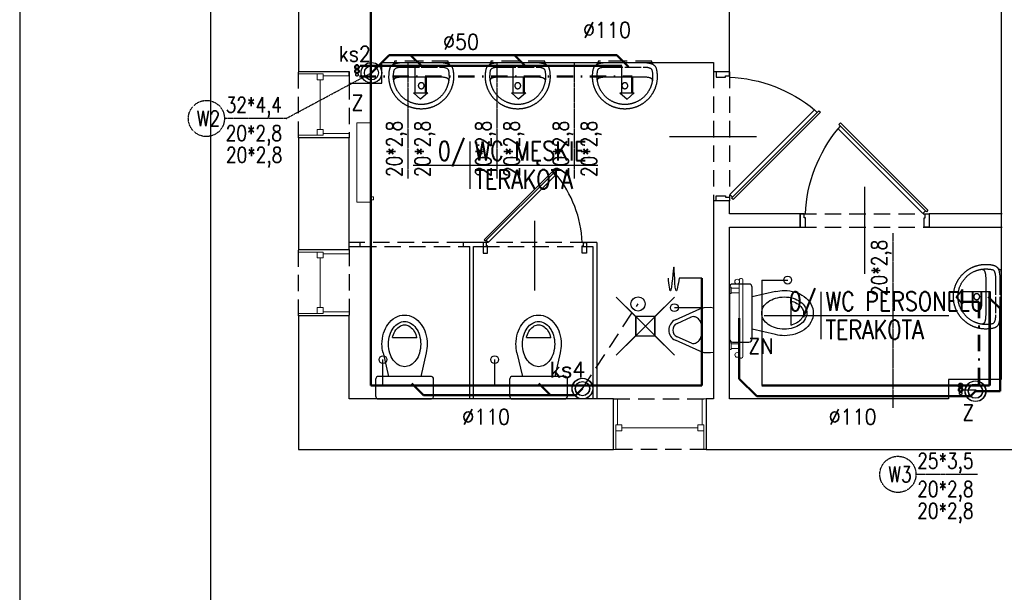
# Model space of a CAD drawing. Header units: millimetres. Extents: x 116 to 15750, y -6945 to 9999.
# Tile 121 of 150: x 116 to 879, y 4320 to 4764. Entities that reach past the tile are written whole.
import ezdxf
from ezdxf.enums import TextEntityAlignment as Align

# ---------------------------------------------------------------- set-up
doc = ezdxf.new("R2010")
doc.units = ezdxf.units.MM
for name, pattern in [('ACAD_ISO12W100', [21, 12, -3, 0, -3, 0, -3]), ('DASHDOT', [25.4, 12.7, -6.35, 0, -6.35]), ('DASHED', [19.05, 12.7, -6.35]), ('DASHED2', [0.375, 0.25, -0.125])]:
    doc.linetypes.add(name, pattern=pattern)
doc.layers.get('0').update_dxf_attribs({"color": 252})
for name, color, linetype in [('1-OPIS-POM', 252, 'Continuous'), ('1-SCIANA', 252, 'Continuous'), ('I-DRZWI', 252, 'Continuous'), ('I-MEBLE', 252, 'Continuous'), ('I-NAD', 252, 'DASHED'), ('I-OKNA', 252, 'Continuous'), ('I-SCIANA', 252, 'Continuous'), ('IS cwu', 3, 'DASHDOT'), ('IS cwu cyrkulacja', 3, 'ACAD_ISO12W100'), ('IS KAN PODŁCZENIA', 33, 'Continuous'), ('IS KAN_S_OPIS', 2, 'Continuous'), ('IS KAN_SAN_RURY', 1, 'Continuous'), ('IS opis woda', 7, 'DASHED2'), ('MK_IS W_CWU', 5, 'DASHED'), ('MK_IS W_Z', 5, 'Continuous'), ('TABELKA', 252, 'Continuous')]:
    doc.layers.add(name, color=color, linetype=linetype)
doc.layers.add('I-C.O', color=252, linetype='Continuous', lineweight=15)
doc.layers.add('IS woda w', color=5, linetype='Continuous', lineweight=40)
doc.styles.add('ROMANS', font='romans.shx', dxfattribs={"width": 0.75})
doc.styles.add('TECH', font='simplex.shx')

# ---------------------------------------------------------------- blocks, each defined once
blk = doc.blocks.new('umywalk50')
for points in [[(11.44, -2.51), (11.12, -2.1), (10.86, -1.74), (10.66, -1.37), (10.52, -0.99), (10.44, -0.54), (10.42, 0), (-10.42, 0), (-31.25, 0), (-31.28, -0.53), (-31.36, -0.98), (-31.5, -1.37), (-31.69, -1.73), (-31.95, -2.1), (-32.28, -2.5)], [(-31.77, -15.02), (-31.73, -14.8), (-31.68, -14.6), (-31.63, -14.4), (-31.56, -14.21), (-31.49, -14.03), (-31.4, -13.86), (-31.29, -13.7), (-31.17, -13.54), (-31.04, -13.4), (-30.89, -13.26), (-30.71, -13.13), (-30.52, -13.01), (-30.31, -12.9), (-30.07, -12.79), (-29.81, -12.69), (-29.52, -12.6), (-29.2, -12.52), (-28.86, -12.44), (-28.48, -12.37), (-28.08, -12.3), (-27.64, -12.25), (-27.16, -12.2), (-26.66, -12.15), (-26.11, -12.11), (-25.53, -12.08), (-24.9, -12.06), (-24.24, -12.04), (-23.54, -12.02), (-22.79, -12.02), (-21.99, -12.01), (-10.47, -12.01), (1.04, -12.02), (1.84, -12.02), (2.59, -12.03), (3.29, -12.04), (3.96, -12.06), (4.58, -12.09), (5.16, -12.12), (5.71, -12.16), (6.22, -12.2), (6.69, -12.25), (7.13, -12.31), (7.53, -12.37), (7.91, -12.44), (8.25, -12.52), (8.57, -12.6), (8.86, -12.7), (9.12, -12.79), (9.36, -12.9), (9.57, -13.02), (9.77, -13.14), (9.94, -13.27), (10.09, -13.4), (10.23, -13.55), (10.34, -13.7), (10.45, -13.87), (10.54, -14.04), (10.61, -14.22), (10.68, -14.4), (10.74, -14.6), (10.78, -14.81), (10.82, -15.02)]]:
    blk.add_lwpolyline(points)
for points in [[(14.56, -12.02), (14.56, -12.38), (14.55, -12.75), (14.54, -13.11), (14.52, -13.47), (14.49, -13.83), (14.46, -14.19), (14.43, -14.55), (14.39, -14.9), (14.35, -15.26), (14.3, -15.61), (14.25, -15.96), (14.19, -16.31), (14.13, -16.66), (14.06, -17.01), (13.98, -17.35), (13.91, -17.7), (13.82, -18.04), (13.74, -18.38), (13.65, -18.72), (13.55, -19.05), (13.45, -19.39), (13.34, -19.72), (13.23, -20.05), (13.12, -20.38), (13, -20.7), (12.88, -21.02), (12.75, -21.35), (12.62, -21.67), (12.48, -21.98), (12.34, -22.3), (12.2, -22.61), (12.05, -22.92), (11.9, -23.23), (11.74, -23.54), (11.58, -23.84), (11.41, -24.14), (11.25, -24.44), (11.07, -24.73), (10.9, -25.03), (10.72, -25.32), (10.53, -25.61), (10.34, -25.89), (10.15, -26.17), (9.96, -26.45), (9.76, -26.73), (9.55, -27), (9.35, -27.28), (9.14, -27.54), (8.92, -27.81), (8.71, -28.07), (8.49, -28.33), (8.26, -28.59), (8.03, -28.84), (7.8, -29.09), (7.57, -29.34), (7.33, -29.58), (7.09, -29.82), (6.85, -30.06), (6.6, -30.3), (6.35, -30.53), (6.09, -30.75), (5.84, -30.98), (5.58, -31.2), (5.32, -31.42), (5.05, -31.63), (4.78, -31.84), (4.51, -32.05), (4.24, -32.25), (3.96, -32.45), (3.68, -32.64), (3.4, -32.84), (3.11, -33.02), (2.82, -33.21), (2.53, -33.39), (2.24, -33.57), (1.94, -33.74), (1.65, -33.91), (1.34, -34.07), (1.04, -34.23), (0.74, -34.39), (0.43, -34.54), (0.12, -34.69), (-0.2, -34.83), (-0.51, -34.97), (-0.83, -35.11), (-1.15, -35.24), (-1.47, -35.37), (-1.79, -35.49), (-2.12, -35.61), (-2.45, -35.72), (-2.78, -35.83), (-3.11, -35.94), (-3.44, -36.04), (-3.78, -36.14), (-4.12, -36.23), (-4.46, -36.31), (-4.8, -36.4), (-5.14, -36.47), (-5.49, -36.55), (-5.83, -36.62), (-6.18, -36.68), (-6.53, -36.74), (-6.88, -36.79), (-7.24, -36.84), (-7.59, -36.88), (-7.95, -36.92), (-8.3, -36.95), (-8.66, -36.98), (-9.02, -37.01), (-9.38, -37.02), (-9.75, -37.04), (-10.11, -37.05), (-10.48, -37.05), (-10.48, -37.05), (-10.84, -37.05), (-11.21, -37.04), (-11.57, -37.02), (-11.93, -37.01), (-12.29, -36.98), (-12.65, -36.95), (-13.01, -36.92), (-13.36, -36.88), (-13.72, -36.84), (-14.07, -36.79), (-14.42, -36.74), (-14.77, -36.68), (-15.12, -36.61), (-15.47, -36.55), (-15.81, -36.47), (-16.16, -36.4), (-16.5, -36.31), (-16.84, -36.23), (-17.17, -36.13), (-17.51, -36.04), (-17.84, -35.94), (-18.18, -35.83), (-18.51, -35.72), (-18.83, -35.61), (-19.16, -35.49), (-19.48, -35.37), (-19.81, -35.24), (-20.13, -35.11), (-20.44, -34.97), (-20.76, -34.83), (-21.07, -34.69), (-21.38, -34.54), (-21.69, -34.39), (-21.99, -34.23), (-22.3, -34.07), (-22.6, -33.9), (-22.9, -33.74), (-23.19, -33.56), (-23.49, -33.39), (-23.78, -33.21), (-24.06, -33.02), (-24.35, -32.83), (-24.63, -32.64), (-24.91, -32.45), (-25.19, -32.25), (-25.46, -32.04), (-25.73, -31.84), (-26, -31.63), (-26.27, -31.41), (-26.53, -31.19), (-26.79, -30.97), (-27.05, -30.75), (-27.3, -30.52), (-27.55, -30.29), (-27.8, -30.06), (-28.04, -29.82), (-28.28, -29.58), (-28.52, -29.33), (-28.75, -29.09), (-28.99, -28.84), (-29.21, -28.58), (-29.44, -28.33), (-29.66, -28.07), (-29.88, -27.81), (-30.09, -27.54), (-30.3, -27.27), (-30.51, -27), (-30.71, -26.73), (-30.91, -26.45), (-31.1, -26.17), (-31.3, -25.89), (-31.48, -25.6), (-31.67, -25.31), (-31.85, -25.02), (-32.02, -24.73), (-32.2, -24.43), (-32.37, -24.13), (-32.53, -23.83), (-32.69, -23.53), (-32.85, -23.22), (-33, -22.92), (-33.15, -22.61), (-33.29, -22.29), (-33.43, -21.98), (-33.57, -21.66), (-33.7, -21.34), (-33.83, -21.02), (-33.95, -20.7), (-34.07, -20.37), (-34.18, -20.04), (-34.29, -19.71), (-34.4, -19.38), (-34.5, -19.05), (-34.6, -18.71), (-34.69, -18.37), (-34.77, -18.03), (-34.86, -17.69), (-34.93, -17.35), (-35.01, -17), (-35.07, -16.66), (-35.14, -16.31), (-35.2, -15.96), (-35.25, -15.61), (-35.3, -15.25), (-35.34, -14.9), (-35.38, -14.54), (-35.41, -14.19), (-35.44, -13.83), (-35.47, -13.47), (-35.48, -13.1), (-35.5, -12.74), (-35.5, -12.38), (-35.51, -12.01), (-35.51, -12.01), (-35.5, -11.66), (-35.48, -11.21), (-35.46, -10.71), (-35.44, -10.17), (-35.41, -9.65), (-35.37, -9.16), (-35.34, -8.74), (-35.3, -8.41), (-35.24, -7.97), (-35.17, -7.54), (-35.1, -7.13), (-35.02, -6.73), (-34.93, -6.35), (-34.84, -5.99), (-34.73, -5.64), (-34.62, -5.31), (-34.5, -5), (-34.36, -4.7), (-34.21, -4.41), (-34.05, -4.14), (-33.87, -3.88), (-33.68, -3.63), (-33.47, -3.4), (-33.24, -3.18), (-33, -2.97), (-32.74, -2.77), (-32.45, -2.59), (-32.15, -2.42), (-31.82, -2.26), (-31.47, -2.11), (-31.1, -1.97), (-30.7, -1.84), (-30.28, -1.72), (-29.83, -1.61), (-29.35, -1.5), (-29.35, -1.5), (-28.98, -1.43), (-28.6, -1.36), (-28.2, -1.3), (-27.79, -1.24), (-27.37, -1.18), (-26.94, -1.13), (-26.49, -1.08), (-26.04, -1.05), (-25.57, -1.02), (-25.1, -1), (-24.62, -1), (-10.47, -1), (3.68, -1), (4.16, -1.01), (4.63, -1.02), (5.09, -1.05), (5.55, -1.09), (5.99, -1.13), (6.42, -1.18), (6.85, -1.24), (7.26, -1.3), (7.65, -1.37), (8.04, -1.44), (8.41, -1.51), (8.88, -1.61), (9.33, -1.72), (9.76, -1.84), (10.15, -1.97), (10.53, -2.11), (10.88, -2.26), (11.2, -2.42), (11.51, -2.6), (11.79, -2.78), (12.05, -2.97), (12.3, -3.18), (12.52, -3.4), (12.73, -3.64), (12.93, -3.88), (13.1, -4.14), (13.26, -4.41), (13.41, -4.7), (13.55, -5), (13.67, -5.32), (13.79, -5.65), (13.89, -6), (13.99, -6.36), (14.07, -6.74), (14.15, -7.13), (14.22, -7.54), (14.29, -7.97), (14.35, -8.42), (14.39, -8.74), (14.42, -9.17), (14.46, -9.65), (14.49, -10.18), (14.52, -10.71), (14.54, -11.21), (14.55, -11.66)], [(-10.47, -33.52), (-11.02, -33.51), (-11.57, -33.5), (-12.12, -33.47), (-12.67, -33.43), (-13.09, -33.37), (-13.5, -33.31), (-13.91, -33.25), (-14.31, -33.17), (-14.71, -33.09), (-15.1, -33.01), (-15.49, -32.92), (-15.89, -32.82), (-16.28, -32.72), (-16.67, -32.61), (-17.06, -32.49), (-17.46, -32.37), (-17.86, -32.23), (-18.28, -32.06), (-18.69, -31.89), (-19.1, -31.71), (-19.51, -31.53), (-19.91, -31.34), (-20.31, -31.14), (-20.72, -30.94), (-21.08, -30.72), (-21.45, -30.5), (-21.8, -30.28), (-22.15, -30.06), (-22.49, -29.83), (-22.82, -29.59), (-23.15, -29.36), (-23.48, -29.11), (-23.8, -28.86), (-24.12, -28.61), (-24.43, -28.34), (-24.75, -28.07), (-25.06, -27.8), (-25.37, -27.51), (-25.68, -27.22), (-25.99, -26.9), (-26.28, -26.58), (-26.57, -26.25), (-26.85, -25.93), (-27.12, -25.6), (-27.38, -25.27), (-27.64, -24.93), (-27.9, -24.59), (-28.15, -24.24), (-28.4, -23.89), (-28.64, -23.52), (-28.88, -23.15), (-29.88, -21.32), (-30.04, -20.95), (-30.21, -20.57), (-30.36, -20.19), (-30.51, -19.81), (-30.65, -19.42), (-30.79, -19.04), (-30.92, -18.66), (-31.04, -18.28), (-31.15, -17.89), (-31.26, -17.51), (-31.36, -17.12), (-31.45, -16.73), (-31.54, -16.34), (-31.62, -15.95), (-31.69, -15.56), (-31.75, -15.16), (-31.81, -14.77), (-31.86, -14.37), (-31.9, -13.97), (-31.93, -13.57), (-31.96, -13.16), (-31.98, -12.76), (-31.99, -12.35), (-31.99, -11.94), (-31.99, -11.53), (-31.97, -11.11), (-31.95, -10.7), (-31.93, -10.28), (-31.91, -9.87), (-31.88, -9.45), (-31.84, -9.04), (-31.79, -8.63), (-31.74, -8.21), (-31.66, -7.8), (-31.58, -7.4), (-31.48, -7), (-31.36, -6.6), (-31.22, -6.31), (-31.04, -6.06), (-30.81, -5.82), (-30.54, -5.62), (-30.24, -5.43), (-29.91, -5.27), (-29.55, -5.13), (-29.17, -5), (-28.77, -4.9), (-28.37, -4.81), (-27.95, -4.73), (-27.53, -4.67), (-27.11, -4.62), (-26.7, -4.58), (-26.3, -4.55), (-25.91, -4.53), (-25.55, -4.52), (-25.21, -4.51), (-24.89, -4.51), (-24.62, -4.5), (-10.47, -4.51), (3.68, -4.51), (3.95, -4.51), (4.27, -4.51), (4.61, -4.52), (4.97, -4.54), (5.36, -4.56), (5.76, -4.59), (6.17, -4.63), (6.59, -4.68), (7.01, -4.74), (7.43, -4.81), (7.83, -4.9), (8.23, -5.01), (8.61, -5.13), (8.97, -5.28), (9.3, -5.44), (9.6, -5.62), (9.87, -5.83), (10.1, -6.06), (10.28, -6.32), (10.42, -6.6), (10.54, -7), (10.64, -7.4), (10.72, -7.81), (10.79, -8.22), (10.85, -8.63), (10.9, -9.04), (10.94, -9.46), (10.97, -9.87), (10.99, -10.29), (11.01, -10.7), (11.03, -11.12), (11.04, -11.53), (11.05, -11.95), (11.05, -12.36), (11.04, -12.76), (11.02, -13.17), (10.99, -13.57), (10.96, -13.97), (10.92, -14.37), (10.87, -14.77), (10.81, -15.17), (10.75, -15.56), (10.67, -15.95), (10.6, -16.34), (10.51, -16.73), (10.42, -17.12), (10.32, -17.51), (10.21, -17.9), (10.09, -18.28), (9.97, -18.66), (9.84, -19.05), (9.71, -19.43), (9.57, -19.81), (9.42, -20.19), (9.26, -20.57), (9.1, -20.95), (8.93, -21.33), (8.93, -21.33), (7.94, -23.16), (7.69, -23.53), (7.45, -23.89), (7.2, -24.24), (6.95, -24.59), (6.7, -24.93), (6.44, -25.27), (6.17, -25.6), (5.9, -25.93), (5.62, -26.26), (5.34, -26.58), (5.04, -26.9), (4.74, -27.22), (4.43, -27.52), (4.12, -27.8), (3.8, -28.08), (3.49, -28.35), (3.17, -28.61), (2.85, -28.86), (2.53, -29.11), (2.21, -29.36), (1.88, -29.6), (1.54, -29.83), (1.2, -30.06), (0.85, -30.28), (0.5, -30.51), (0.14, -30.73), (-0.23, -30.94), (-0.63, -31.14), (-1.04, -31.34), (-1.44, -31.53), (-1.85, -31.71), (-2.25, -31.89), (-2.67, -32.07), (-3.09, -32.23), (-3.09, -32.23), (-3.49, -32.37), (-3.88, -32.49), (-4.28, -32.61), (-4.67, -32.72), (-5.06, -32.82), (-5.45, -32.92), (-5.85, -33.01), (-6.24, -33.1), (-6.64, -33.17), (-7.04, -33.25), (-7.45, -33.31), (-7.86, -33.37), (-8.27, -33.43), (-8.83, -33.47), (-9.38, -33.5), (-9.92, -33.51)], [(-8.17, -19), (-8.17, -18.97), (-8.18, -18.95), (-8.18, -18.92), (-8.18, -18.89), (-8.18, -18.87), (-8.18, -18.84), (-8.18, -18.82), (-8.18, -18.79), (-8.19, -18.76), (-8.19, -18.74), (-8.19, -18.71), (-8.2, -18.69), (-8.2, -18.66), (-8.2, -18.63), (-8.21, -18.61), (-8.21, -18.58), (-8.22, -18.56), (-8.22, -18.53), (-8.23, -18.5), (-8.23, -18.48), (-8.24, -18.45), (-8.25, -18.43), (-8.25, -18.4), (-8.26, -18.38), (-8.27, -18.35), (-8.27, -18.33), (-8.28, -18.3), (-8.29, -18.28), (-8.3, -18.25), (-8.31, -18.23), (-8.32, -18.2), (-8.33, -18.18), (-8.34, -18.15), (-8.35, -18.13), (-8.36, -18.1), (-8.37, -18.08), (-8.38, -18.05), (-8.39, -18.03), (-8.4, -18.01), (-8.41, -17.98), (-8.42, -17.96), (-8.43, -17.94), (-8.45, -17.91), (-8.46, -17.89), (-8.47, -17.87), (-8.48, -17.84), (-8.5, -17.82), (-8.51, -17.8), (-8.52, -17.78), (-8.54, -17.75), (-8.55, -17.73), (-8.57, -17.71), (-8.58, -17.69), (-8.6, -17.67), (-8.61, -17.65), (-8.63, -17.62), (-8.64, -17.6), (-8.66, -17.58), (-8.68, -17.56), (-8.69, -17.54), (-8.71, -17.52), (-8.73, -17.5), (-8.74, -17.48), (-8.76, -17.46), (-8.78, -17.44), (-8.8, -17.42), (-8.81, -17.4), (-8.83, -17.38), (-8.85, -17.37), (-8.87, -17.35), (-8.89, -17.33), (-8.91, -17.31), (-8.93, -17.29), (-8.95, -17.28), (-8.97, -17.26), (-8.99, -17.24), (-9.01, -17.22), (-9.03, -17.21), (-9.05, -17.19), (-9.07, -17.17), (-9.09, -17.16), (-9.11, -17.14), (-9.13, -17.13), (-9.15, -17.11), (-9.18, -17.1), (-9.2, -17.08), (-9.22, -17.07), (-9.24, -17.05), (-9.26, -17.04), (-9.29, -17.03), (-9.31, -17.01), (-9.33, -17), (-9.35, -16.99), (-9.38, -16.97), (-9.4, -16.96), (-9.42, -16.95), (-9.45, -16.94), (-9.47, -16.93), (-9.49, -16.91), (-9.52, -16.9), (-9.54, -16.89), (-9.57, -16.88), (-9.59, -16.87), (-9.61, -16.86), (-9.64, -16.85), (-9.66, -16.84), (-9.69, -16.83), (-9.71, -16.82), (-9.74, -16.82), (-9.76, -16.81), (-9.79, -16.8), (-9.81, -16.79), (-9.84, -16.78), (-9.86, -16.78), (-9.89, -16.77), (-9.91, -16.76), (-9.94, -16.76), (-9.97, -16.75), (-9.99, -16.75), (-10.02, -16.74), (-10.04, -16.74), (-10.07, -16.73), (-10.09, -16.73), (-10.12, -16.72), (-10.15, -16.72), (-10.17, -16.71), (-10.2, -16.71), (-10.23, -16.71), (-10.25, -16.71), (-10.28, -16.7), (-10.3, -16.7), (-10.33, -16.7), (-10.36, -16.7), (-10.38, -16.7), (-10.41, -16.69), (-10.44, -16.69), (-10.46, -16.69), (-10.49, -16.69), (-10.51, -16.69), (-10.54, -16.69), (-10.57, -16.7), (-10.59, -16.7), (-10.62, -16.7), (-10.65, -16.7), (-10.67, -16.7), (-10.7, -16.7), (-10.72, -16.71), (-10.75, -16.71), (-10.78, -16.71), (-10.8, -16.72), (-10.83, -16.72), (-10.85, -16.72), (-10.88, -16.73), (-10.91, -16.73), (-10.93, -16.74), (-10.96, -16.74), (-10.98, -16.75), (-11.01, -16.76), (-11.03, -16.76), (-11.06, -16.77), (-11.09, -16.78), (-11.11, -16.78), (-11.14, -16.79), (-11.16, -16.8), (-11.19, -16.81), (-11.21, -16.81), (-11.24, -16.82), (-11.26, -16.83), (-11.29, -16.84), (-11.31, -16.85), (-11.33, -16.86), (-11.36, -16.87), (-11.38, -16.88), (-11.41, -16.89), (-11.43, -16.9), (-11.46, -16.91), (-11.48, -16.92), (-11.5, -16.93), (-11.53, -16.95), (-11.55, -16.96), (-11.57, -16.97), (-11.6, -16.98), (-11.62, -17), (-11.64, -17.01), (-11.66, -17.02), (-11.69, -17.04), (-11.71, -17.05), (-11.73, -17.06), (-11.75, -17.08), (-11.77, -17.09), (-11.8, -17.11), (-11.82, -17.12), (-11.84, -17.14), (-11.86, -17.16), (-11.88, -17.17), (-11.9, -17.19), (-11.92, -17.2), (-11.94, -17.22), (-11.96, -17.24), (-11.98, -17.25), (-12, -17.27), (-12.02, -17.29), (-12.04, -17.31), (-12.06, -17.32), (-12.08, -17.34), (-12.1, -17.36), (-12.12, -17.38), (-12.14, -17.4), (-12.15, -17.42), (-12.17, -17.44), (-12.19, -17.46), (-12.21, -17.48), (-12.22, -17.5), (-12.24, -17.52), (-12.26, -17.54), (-12.28, -17.56), (-12.29, -17.58), (-12.31, -17.6), (-12.32, -17.62), (-12.34, -17.64), (-12.35, -17.66), (-12.37, -17.68), (-12.38, -17.71), (-12.4, -17.73), (-12.41, -17.75), (-12.43, -17.77), (-12.44, -17.79), (-12.45, -17.82), (-12.47, -17.84), (-12.48, -17.86), (-12.49, -17.88), (-12.51, -17.91), (-12.52, -17.93), (-12.53, -17.95), (-12.54, -17.98), (-12.55, -18), (-12.57, -18.03), (-12.58, -18.05), (-12.59, -18.07), (-12.6, -18.1), (-12.61, -18.12), (-12.62, -18.15), (-12.63, -18.17), (-12.64, -18.2), (-12.65, -18.22), (-12.65, -18.24), (-12.66, -18.27), (-12.67, -18.29), (-12.68, -18.32), (-12.69, -18.34), (-12.69, -18.37), (-12.7, -18.4), (-12.71, -18.42), (-12.71, -18.45), (-12.72, -18.47), (-12.73, -18.5), (-12.73, -18.52), (-12.74, -18.55), (-12.74, -18.58), (-12.75, -18.6), (-12.75, -18.63), (-12.75, -18.65), (-12.76, -18.68), (-12.76, -18.71), (-12.77, -18.73), (-12.77, -18.76), (-12.77, -18.78), (-12.77, -18.81), (-12.78, -18.84), (-12.78, -18.86), (-12.78, -18.89), (-12.78, -18.91), (-12.78, -18.94), (-12.78, -18.97), (-12.78, -18.99), (-12.78, -19.02), (-12.78, -19.05), (-12.78, -19.07), (-12.78, -19.1), (-12.78, -19.13), (-12.78, -19.15), (-12.77, -19.18), (-12.77, -19.2), (-12.77, -19.23), (-12.77, -19.26), (-12.76, -19.28), (-12.76, -19.31), (-12.76, -19.33), (-12.75, -19.36), (-12.75, -19.39), (-12.74, -19.41), (-12.74, -19.44), (-12.73, -19.46), (-12.73, -19.49), (-12.72, -19.52), (-12.72, -19.54), (-12.71, -19.57), (-12.7, -19.59), (-12.7, -19.62), (-12.69, -19.64), (-12.68, -19.67), (-12.67, -19.69), (-12.66, -19.72), (-12.66, -19.74), (-12.65, -19.77), (-12.64, -19.79), (-12.63, -19.82), (-12.62, -19.84), (-12.61, -19.87), (-12.6, -19.89), (-12.59, -19.91), (-12.58, -19.94), (-12.57, -19.96), (-12.56, -19.99), (-12.55, -20.01), (-12.53, -20.03), (-12.52, -20.06), (-12.51, -20.08), (-12.5, -20.1), (-12.48, -20.13), (-12.47, -20.15), (-12.46, -20.17), (-12.44, -20.19), (-12.43, -20.22), (-12.42, -20.24), (-12.4, -20.26), (-12.39, -20.28), (-12.37, -20.3), (-12.36, -20.33), (-12.34, -20.35), (-12.33, -20.37), (-12.31, -20.39), (-12.3, -20.41), (-12.28, -20.43), (-12.26, -20.45), (-12.25, -20.47), (-12.23, -20.49), (-12.21, -20.51), (-12.19, -20.53), (-12.18, -20.55), (-12.16, -20.57), (-12.14, -20.59), (-12.12, -20.61), (-12.1, -20.63), (-12.09, -20.65), (-12.07, -20.66), (-12.05, -20.68), (-12.03, -20.7), (-12.01, -20.72), (-11.99, -20.74), (-11.97, -20.75), (-11.95, -20.77), (-11.93, -20.79), (-11.91, -20.8), (-11.89, -20.82), (-11.87, -20.83), (-11.84, -20.85), (-11.82, -20.87), (-11.8, -20.88), (-11.78, -20.9), (-11.76, -20.91), (-11.74, -20.93), (-11.71, -20.94), (-11.69, -20.95), (-11.67, -20.97), (-11.65, -20.98), (-11.62, -20.99), (-11.6, -21.01), (-11.58, -21.02), (-11.56, -21.03), (-11.53, -21.04), (-11.51, -21.06), (-11.48, -21.07), (-11.46, -21.08), (-11.44, -21.09), (-11.41, -21.1), (-11.39, -21.11), (-11.37, -21.12), (-11.34, -21.13), (-11.32, -21.14), (-11.29, -21.15), (-11.27, -21.16), (-11.24, -21.17), (-11.22, -21.18), (-11.19, -21.19), (-11.17, -21.19), (-11.14, -21.2), (-11.12, -21.21), (-11.09, -21.22), (-11.07, -21.22), (-11.04, -21.23), (-11.02, -21.24), (-10.99, -21.24), (-10.96, -21.25), (-10.94, -21.25), (-10.91, -21.26), (-10.89, -21.26), (-10.86, -21.27), (-10.83, -21.27), (-10.81, -21.28), (-10.78, -21.28), (-10.76, -21.28), (-10.73, -21.29), (-10.7, -21.29), (-10.68, -21.29), (-10.65, -21.29), (-10.63, -21.3), (-10.6, -21.3), (-10.57, -21.3), (-10.55, -21.3), (-10.52, -21.3), (-10.49, -21.3), (-10.47, -21.3), (-10.44, -21.3), (-10.42, -21.3), (-10.39, -21.3), (-10.36, -21.3), (-10.34, -21.3), (-10.31, -21.29), (-10.28, -21.29), (-10.26, -21.29), (-10.23, -21.29), (-10.21, -21.28), (-10.18, -21.28), (-10.15, -21.28), (-10.13, -21.27), (-10.1, -21.27), (-10.08, -21.26), (-10.05, -21.26), (-10.02, -21.25), (-10, -21.25), (-9.97, -21.24), (-9.95, -21.24), (-9.92, -21.23), (-9.9, -21.23), (-9.87, -21.22), (-9.84, -21.21), (-9.82, -21.2), (-9.79, -21.2), (-9.77, -21.19), (-9.74, -21.18), (-9.72, -21.17), (-9.69, -21.16), (-9.67, -21.15), (-9.65, -21.14), (-9.62, -21.13), (-9.6, -21.12), (-9.57, -21.11), (-9.55, -21.1), (-9.52, -21.09), (-9.5, -21.08), (-9.48, -21.07), (-9.45, -21.06), (-9.43, -21.05), (-9.41, -21.04), (-9.38, -21.02), (-9.36, -21.01), (-9.34, -21), (-9.31, -20.98), (-9.29, -20.97), (-9.27, -20.96), (-9.25, -20.94), (-9.22, -20.93), (-9.2, -20.91), (-9.18, -20.9), (-9.16, -20.88), (-9.14, -20.87), (-9.12, -20.85), (-9.09, -20.84), (-9.07, -20.82), (-9.05, -20.81), (-9.03, -20.79), (-9.01, -20.77), (-8.99, -20.76), (-8.97, -20.74), (-8.95, -20.72), (-8.93, -20.7), (-8.91, -20.69), (-8.89, -20.67), (-8.88, -20.65), (-8.86, -20.63), (-8.84, -20.61), (-8.82, -20.59), (-8.8, -20.58), (-8.78, -20.56), (-8.77, -20.54), (-8.75, -20.52), (-8.73, -20.5), (-8.71, -20.48), (-8.7, -20.46), (-8.68, -20.44), (-8.66, -20.42), (-8.65, -20.4), (-8.63, -20.37), (-8.62, -20.35), (-8.6, -20.33), (-8.59, -20.31), (-8.57, -20.29), (-8.56, -20.27), (-8.54, -20.24), (-8.53, -20.22), (-8.51, -20.2), (-8.5, -20.18), (-8.49, -20.16), (-8.47, -20.13), (-8.46, -20.11), (-8.45, -20.09), (-8.44, -20.06), (-8.42, -20.04), (-8.41, -20.02), (-8.4, -19.99), (-8.39, -19.97), (-8.38, -19.94), (-8.37, -19.92), (-8.36, -19.9), (-8.35, -19.87), (-8.34, -19.85), (-8.33, -19.82), (-8.32, -19.8), (-8.31, -19.77), (-8.3, -19.75), (-8.29, -19.72), (-8.28, -19.7), (-8.28, -19.67), (-8.27, -19.65), (-8.26, -19.62), (-8.25, -19.6), (-8.25, -19.57), (-8.24, -19.55), (-8.24, -19.52), (-8.23, -19.5), (-8.22, -19.47), (-8.22, -19.44), (-8.21, -19.42), (-8.21, -19.39), (-8.2, -19.37), (-8.2, -19.34), (-8.2, -19.31), (-8.19, -19.29), (-8.19, -19.26), (-8.19, -19.24), (-8.18, -19.21), (-8.18, -19.18), (-8.18, -19.16), (-8.18, -19.13), (-8.18, -19.11), (-8.18, -19.08), (-8.18, -19.05), (-8.17, -19.03), (-8.17, -19)]]:
    blk.add_lwpolyline(points, close=True)
blk = doc.blocks.new('pisuar')
for p, q in [((-10.74, -0.93), (-7.41, 0.2)), ((-7.41, 0.2), (-2.35, 0.34)), ((-2.35, 0.34), (0, 0)), ((0, 0), (0, -17.37)), ((-29.62, -9.45), (-10.74, -0.93)), ((-28.35, -12.26), (-17.12, -7.19)), ((-17.12, -27.54), (-28.35, -22.47)), ((0, -17.37), (0, -34.73)), ((-10.74, -33.8), (-29.62, -25.28)), ((-7.41, -34.93), (-10.74, -33.8)), ((-2.35, -35.07), (-7.41, -34.93)), ((0, -34.73), (-2.35, -35.07))]:
    blk.add_line(p, q)
for centre, radius, start, end in [((-15.63, -11.68), 4.73, 90, 113.60962), ((-15.63, -11.68), 4.73, 58.14647, 90), ((-26.05, -17.37), 8.68, 114.29519, 180), ((-26.05, -17.37), 5.6, 114.29519, 180), ((-17.32, -14.4), 7.94, 33.69007, 58.14647), ((-20.01, -16.19), 11.17, 15.43708, 33.69007), ((-24.26, -17.37), 15.57, 0, 15.43708), ((-26.05, -17.37), 8.68, 180, 245.70481), ((-26.05, -17.37), 5.6, 180, 245.70481), ((-20.01, -18.54), 11.17, 326.30993, 344.56292), ((-24.26, -17.37), 15.57, 344.56292, 0), ((-15.63, -23.06), 4.73, 251.60638, 270), ((-15.63, -23.06), 4.73, 270, 301.85353), ((-17.32, -20.33), 7.94, 301.85353, 326.30993)]:
    blk.add_arc(centre, radius, start, end)
blk = doc.blocks.new('D90')
blk.add_line((32.6, 45), (-28.01, 45))
for points in [[(-9.17, 87.25), (-9.17, 90), (0.01, 90), (0.01, 86.33), (-6.42, 86.33), (-6.42, 87.25)], [(-72.56, 61.83), (-11.68, 0.94), (-10.61, 2.01), (-71.49, 62.91)], [(-9.18, 2.76), (-9.18, 0), (0, 0), (0, 3.67), (-6.43, 3.67), (-6.43, 2.76)]]:
    blk.add_lwpolyline(points, close=True)
blk.add_lwpolyline([(-11.26, 2.66), (-9.48, 4.45), (-68.56, 63.55), (-70.35, 61.76)])
blk.add_arc((-4.56, -14.51), 100.94, 92.61856, 129.34871)
blk = doc.blocks.new('OPIS-POM')
for p, q in [((0, 25), (0, -25)), ((-60, 0), (135, 0))]:
    blk.add_line(p, q)
at = {"style": 'ROMANS', "width": 0.8, "flags": 4}
blk.add_attdef('NR', text='', height=20, dxfattribs=at).set_placement((-5, 5), align=Align.RIGHT)
blk.add_attdef('NAZWA', (5, 5), '', height=20, dxfattribs=at)
blk.add_attdef('POW.', text='', height=20, dxfattribs=at).set_placement((-5, -5), align=Align.TOP_RIGHT)
blk.add_attdef('POSADZKA', text='', height=20, dxfattribs=at).set_placement((5, -5), align=Align.TOP_LEFT)
blk = doc.blocks.new('wc')
for p, q in [((20, 0), (-20, 0)), ((-22.5, -2.5), (-22.5, -15)), ((22.5, -15), (22.5, -2.5)), ((-20, -17.5), (20, -17.5)), ((-16.71, -35.72), (-12.5, -17.5)), ((16.71, -35.72), (12.5, -17.5)), ((9.4, -47.6), (-9.4, -47.6))]:
    blk.add_line(p, q)
blk.add_lwpolyline([(12.5, -42.5, -0.072039), (11.5, -49.43, -0.083339), (8.84, -54.87, -0.106661), (4.55, -58.78, -0.132138), (0, -60, -0.132138), (-4.55, -58.78, -0.106661), (-8.84, -54.87, -0.083339), (-11.5, -49.43, -0.072039), (-12.5, -42.5, -0.072039), (-11.5, -35.57, -0.083339), (-8.84, -30.13, -0.106661), (-4.55, -26.22, -0.132138), (0, -25, -0.132138), (4.55, -26.22, -0.106661), (8.84, -30.13, -0.083339), (11.5, -35.57, -0.072039)], format="xyb", close=True)
for points in [[(17.5, -42.5, -0.072039), (16.29, -50.85, -0.083339), (12.91, -57.78, -0.106661), (7.06, -63.1, -0.132138), (0, -65, -0.132138), (-7.06, -63.1, -0.106661), (-12.91, -57.78, -0.083339), (-16.29, -50.85, -0.072039), (-17.5, -42.5, -0.05824), (-16.71, -35.72, -0.083339)], [(16.71, -35.72, -0.05824), (17.5, -42.5, -0.072039)], [(9.4, -47.6, -0.013234), (9.1, -48.72, -0.083339), (6.8, -53.42, -0.106661), (3.29, -56.61, -0.132138), (0, -57.5, -0.132138), (-3.29, -56.61, -0.106661), (-6.8, -53.42, -0.083339), (-9.1, -48.72, -0.013234), (-9.4, -47.6, -0.072039)]]:
    blk.add_lwpolyline(points, format="xyb")
for centre, start, end in [((-20, -2.5), 90, 180), ((20, -2.5), 0, 90), ((-20, -15), 180, 270), ((20, -15), 270, 0)]:
    blk.add_arc(centre, 2.5, start, end)
blk = doc.blocks.new('G')
at = {"layer": 'I-C.O'}
for points in [[(674.77, 7957.78), (674.16, 7957.55), (673.8, 7956.81)], [(673.8, 7956.06), (673.8, 7956.81)], [(674.77, 7957.78), (675.52, 7957.78)], [(676.49, 7956.81), (676.24, 7957.55), (675.52, 7957.78)], [(676.49, 7956.81), (676.49, 7897.12)], [(667.45, 7951), (666.16, 7951)], [(666.16, 7946.05), (666.16, 7951)], [(667.45, 7950.36), (667.45, 7951)], [(673.8, 7950.36), (667.45, 7950.36)], [(667.45, 7950.36), (667.45, 7946.05)], [(673.8, 7899.37), (673.8, 7954.66)], [(666.16, 7946.05), (667.45, 7946.05)], [(673.8, 7946.7), (667.45, 7946.7)], [(666.16, 7907.87), (666.16, 7902.92)], [(666.16, 7907.87), (667.45, 7907.87)], [(667.45, 7903.57), (667.45, 7902.92), (666.16, 7902.92)], [(667.45, 7903.57), (667.45, 7907.87)], [(673.8, 7907.23), (667.45, 7907.23)], [(673.8, 7903.57), (667.45, 7903.57)], [(673.8, 7897.12), (673.8, 7897.98)], [(673.8, 7897.12), (674.16, 7896.5), (674.77, 7896.15)], [(674.77, 7896.15), (675.52, 7896.15)], [(675.52, 7896.15), (676.24, 7896.5), (676.49, 7897.12)]]:
    blk.add_lwpolyline(points, dxfattribs=at)
for centre, radius in [((672.19, 7955.36), 1.86), ((672.19, 7898.63), 1.83)]:
    blk.add_circle(centre, radius, dxfattribs=at)
blk = doc.blocks.new('kratka')
for p, q in [((-15, 0), (-30, 15)), ((0, 0), (15, 15)), ((-30, -30), (-15, -15)), ((15, -30), (0, -15))]:
    blk.add_line(p, q)
blk.add_lwpolyline([(0, 0), (-15, 0), (-15, -15), (0, -15)], close=True)

msp = doc.modelspace()

# ---------------------------------------------------------------- linework, layer by layer
at = {"color": 251, "lineweight": 0, "true_color": 0x535353}
for points in [[(576.14, 4470.06), (579.36, 4470.06)], [(647.99, 4470.06), (644.76, 4470.06)], [(576.25, 4431.02), (578.07, 4431.02)], [(647.99, 4431.02), (646.05, 4431.02)]]:
    msp.add_lwpolyline(points, dxfattribs=at)
at = {"layer": 'I-C.O'}
for points in [[(377.26, 4622.42), (377.26, 4684.05), (387.8, 4684.05)], [(387.8, 4622.42), (387.8, 4684.05)], [(387.8, 4624.25), (390.17, 4624.25), (390.17, 4626.72)], [(387.8, 4626.72), (390.17, 4626.72)], [(377.26, 4622.42), (387.8, 4622.42)]]:
    msp.add_lwpolyline(points, dxfattribs=at)
at = {"layer": 'I-NAD'}
for points in [[(332.2, 4672.34), (332.2, 4723.76)], [(653.69, 4723.45), (653.69, 4623.39)], [(665.95, 4723.45), (665.95, 4623.39)], [(371.24, 4714.69), (371.24, 4672.34)], [(720.71, 4613.37), (820.78, 4613.38)], [(720.72, 4603.16), (820.78, 4603.06)], [(332.2, 4534.41), (332.2, 4585.71)], [(371.24, 4585.71), (371.24, 4534.41)], [(459.71, 4591.16), (379.71, 4591.17)], [(379.71, 4588.16), (459.71, 4588.16)], [(555.22, 4591.16), (475.22, 4591.17)], [(475.22, 4588.16), (555.22, 4588.16)], [(576.14, 4470.06), (647.99, 4470.06)], [(647.99, 4431.02), (576.14, 4431.02)]]:
    msp.add_lwpolyline(points, dxfattribs=at)
at = {"layer": 'I-OKNA', "lineweight": 0}
for points in [[(332.2, 4723.65), (332.2, 4721.82)], [(332.2, 4721.82), (351.13, 4721.82)], [(346.61, 4721.82), (346.61, 4717.3)], [(346.61, 4717.3), (351.13, 4717.3)], [(348.87, 4678.8), (348.87, 4717.3)], [(351.13, 4717.3), (351.13, 4721.82)], [(351.13, 4720.42), (371.24, 4720.42)], [(332.2, 4674.28), (351.13, 4674.28), (351.13, 4678.8)], [(346.61, 4678.8), (351.13, 4678.8)], [(346.61, 4674.28), (346.61, 4678.8)], [(332.2, 4672.34), (332.2, 4674.28)], [(351.13, 4675.68), (371.24, 4675.68)], [(371.24, 4672.34), (371.24, 4675.68)], [(332.2, 4585.61), (332.2, 4583.78)], [(371.24, 4585.71), (371.24, 4582.49)], [(332.2, 4583.78), (351.13, 4583.78)], [(346.61, 4583.78), (346.61, 4579.26)], [(346.61, 4579.26), (351.13, 4579.26)], [(348.87, 4540.86), (348.87, 4579.26)], [(351.13, 4579.26), (351.13, 4583.78)], [(351.13, 4582.49), (371.24, 4582.49)], [(332.2, 4536.34), (351.13, 4536.34), (351.13, 4540.86)], [(346.61, 4540.86), (351.13, 4540.86)], [(346.61, 4536.34), (346.61, 4540.86)], [(332.2, 4534.41), (332.2, 4536.34)], [(351.13, 4537.63), (371.24, 4537.63)], [(371.24, 4534.41), (371.24, 4537.63)], [(579.36, 4449.95), (579.36, 4470.06)], [(644.76, 4449.95), (644.76, 4470.06)], [(582.59, 4449.95), (578.07, 4449.95)], [(578.07, 4431.02), (578.07, 4449.95)], [(582.59, 4445.43), (582.59, 4449.95)], [(641.53, 4447.69), (582.59, 4447.69)], [(641.53, 4445.43), (641.53, 4449.95)], [(646.05, 4431.02), (646.05, 4449.95), (641.53, 4449.95)], [(578.07, 4445.43), (582.59, 4445.43)], [(646.05, 4445.43), (641.53, 4445.43)]]:
    msp.add_lwpolyline(points, dxfattribs=at)
at = {"layer": 'I-SCIANA', "linetype": 'Continuous', "lineweight": 25}
for p, q in [((835.61, 4470.06), (719.94, 4470.06)), ((719.94, 4431.02), (973.03, 4431.02))]:
    msp.add_line(p, q, dxfattribs=at)
for points in [[(876.55, 5172.52), (876.55, 4485)], [(665.95, 4723.45), (665.95, 5036.01), (653.69, 5036.01)], [(371.24, 4779.9), (371.24, 4810.39), (332.2, 4810.39), (332.2, 4723.76), (371.24, 4723.76)], [(371.24, 4714.69), (396.6, 4714.69), (396.6, 4730.66)], [(396.6, 4730.66), (653.69, 4730.66)], [(653.69, 4730.66), (653.69, 4723.45)], [(371.24, 4723.76), (371.24, 4714.69)], [(371.24, 4720.19), (371.24, 4723.42)], [(665.95, 4723.45), (653.69, 4723.45)], [(665.95, 4623.38), (653.69, 4623.38)], [(653.69, 4623.38), (653.69, 4470.06)], [(665.95, 4613.39), (665.95, 4623.38)], [(665.95, 4603.06), (720.71, 4603.06), (720.71, 4613.38), (665.95, 4613.39)], [(877.25, 4613.39), (820.78, 4613.39), (820.78, 4603.06), (877.25, 4603.06)], [(665.95, 4470.06), (665.95, 4603.06)], [(379.71, 4591.16), (371.24, 4591.16)], [(371.24, 4588.16), (379.71, 4588.16)], [(379.71, 4591.16), (379.71, 4588.16)], [(459.71, 4591.16), (459.71, 4588.16)], [(475.22, 4591.16), (459.71, 4591.16)], [(459.71, 4588.16), (464.71, 4588.16)], [(464.71, 4470.06), (464.71, 4588.16)], [(467.71, 4470.06), (467.71, 4588.16)], [(467.71, 4588.16), (475.22, 4588.16)], [(475.22, 4591.16), (475.22, 4588.16)], [(563.22, 4591.16), (555.22, 4591.16)], [(555.22, 4591.16), (555.22, 4588.16)], [(555.22, 4588.16), (560.22, 4588.16)], [(560.22, 4588.16), (560.22, 4470.06)], [(563.22, 4591.16), (563.22, 4470.06)], [(371.24, 4470.06), (371.24, 4534.41), (332.2, 4534.41), (332.2, 4431.02)], [(876.55, 4485), (835.61, 4485), (835.61, 4470.06)], [(332.2, 4431.02), (576.14, 4431.02), (576.14, 4470.06)], [(576.14, 4470.06), (371.24, 4470.06)], [(653.69, 4470.06), (647.99, 4470.06), (647.99, 4431.02), (719.94, 4431.02), (719.94, 4431.02)], [(719.94, 4470.06), (665.95, 4470.06)]]:
    msp.add_lwpolyline(points, dxfattribs=at)
msp.add_lwpolyline([(332.2, 4585.71), (371.24, 4585.71), (371.24, 4672.34), (332.2, 4672.34)], close=True, dxfattribs=at)
at = {"layer": 'IS cwu', "lineweight": 50}
for p, q in [((379.29, 4719.92), (590.66, 4719.92)), ((430.69, 4707.09), (430.69, 4719.92)), ((506.65, 4707.09), (506.65, 4719.92)), ((590.66, 4707.09), (590.66, 4719.92)), ((846.38, 4545.22), (859.22, 4545.22)), ((846.6, 4545.22), (859.43, 4545.22)), ((859.22, 4545.22), (859.22, 4477.11)), ((859.43, 4545.22), (859.43, 4477.11))]:
    msp.add_line(p, q, dxfattribs=at)
at = {"layer": 'IS cwu', "lineweight": 50, "ltscale": 3}
for centre in [(377.38, 4723.87), (845.07, 4477.11)]:
    msp.add_circle(centre, 1.5, dxfattribs=at)
at = {"layer": 'IS cwu cyrkulacja'}
msp.add_line((845.07, 4477.11), (859.43, 4477.11), dxfattribs=at)
for centre in [(377.38, 4721.15), (845.07, 4474.39)]:
    msp.add_circle(centre, 1, dxfattribs=at)
at = {"layer": 'IS KAN PODŁCZENIA', "lineweight": 50}
for p, q in [((388.6, 4722.67), (402.22, 4736.3)), ((402.22, 4736.3), (578.66, 4736.3)), ((418.95, 4736.3), (428.03, 4727.22)), ((499.34, 4736.3), (508.41, 4727.22)), ((578.66, 4736.3), (587.74, 4727.22)), ((875.59, 4540.12), (866.47, 4549.25)), ((875.59, 4540.12), (875.59, 4476.06)), ((673.59, 4532.57), (673.59, 4485.76)), ((687.16, 4472.18), (673.59, 4485.76)), ((429.05, 4473.06), (419.97, 4482.14)), ((527.45, 4473.06), (518.37, 4482.14)), ((547.01, 4473.06), (552, 4478.05)), ((429.05, 4473.06), (547.01, 4473.06)), ((687.16, 4472.18), (852.62, 4472.18)), ((852.62, 4472.18, 26.68), (856.5, 4476.06, 26.68)), ((852.83, 4472.18, 26.68), (856.71, 4476.06, 26.68)), ((856.5, 4476.06, 26.68), (875.59, 4476.06, 26.68))]:
    msp.add_line(p, q, dxfattribs=at)
at = {"layer": 'IS KAN_SAN_RURY', "linetype": 'DASHED'}
msp.add_line((552, 4478.05), (595.15, 4543.62), dxfattribs=at)
at = {"layer": 'IS KAN_SAN_RURY', "linetype": 'Continuous'}
for p, q in [((615.99, 4541.49), (585.99, 4511.49)), ((585.99, 4541.49), (615.99, 4511.49))]:
    msp.add_line(p, q, dxfattribs=at)
msp.add_lwpolyline([(593.49, 4518.99), (608.49, 4518.99), (608.49, 4533.99), (593.49, 4533.99)], close=True, dxfattribs=at)
for centre, radius in [((388.6, 4722.67, 26.68), 8), ((388.6, 4722.67), 8), ((388.6, 4722.67, 26.68), 8), ((388.6, 4722.67, 26.68), 8), ((388.6, 4722.67), 8), ((388.6, 4722.67, 26.68), 8), ((388.6, 4722.67, 26.68), 5.5), ((388.6, 4722.67, 26.68), 5.5), ((595.15, 4543.62, 26.68), 5.5), ((552, 4478.05, 26.68), 8), ((552, 4478.05), 8), ((552, 4478.05, 26.68), 8), ((552.22, 4478.05, 26.68), 8), ((552.22, 4478.05), 8), ((552.22, 4478.05, 26.68), 8), ((552, 4478.05, 26.68), 5.5), ((552.22, 4478.05, 26.68), 5.5), ((856.5, 4476.06, 53.36), 8), ((856.71, 4476.06, 53.36), 8), ((856.5, 4476.06, 53.36), 5.5), ((856.71, 4476.06, 53.36), 5.5)]:
    msp.add_circle(centre, radius, dxfattribs=at)
at = {"layer": 'IS opis woda'}
for p, q in [((416.85, 4730.66), (416.85, 4640.93)), ((485.84, 4730.66), (485.84, 4640.93)), ((545.78, 4730.66), (545.78, 4640.93)), ((322.47, 4687.29), (388.6, 4722.67)), ((322.47, 4687.29), (274.73, 4687.29)), ((792.49, 4598.51), (792.49, 4463.21)), ((858.22, 4411.64), (810.48, 4411.64))]:
    msp.add_line(p, q, dxfattribs=at)
for centre in [(260.73, 4687.29), (796.48, 4411.64)]:
    msp.add_circle(centre, 14, dxfattribs=at)
at = {"layer": 'IS woda w', "lineweight": 50}
for p, q in [((388.13, 4856.34), (388.13, 4480.37)), ((379.95, 4728.11), (582.48, 4728.11)), ((644.54, 4563.68), (644.54, 4480.37)), ((867.4, 4553.41), (867.4, 4480.37)), ((867.62, 4553.41), (867.62, 4480.37)), ((388.13, 4480.37), (644.54, 4480.37)), ((690.95, 4480.37), (867.4, 4480.37))]:
    msp.add_line(p, q, dxfattribs=at)
for centre in [(377.38, 4727.12), (845.07, 4480.37)]:
    msp.add_circle(centre, 1.5, dxfattribs=at)
at = {"layer": 'MK_IS W_CWU', "ltscale": 2}
for p, q in [((422.5, 4707.09), (422.5, 4728.11)), ((498.47, 4707.09), (498.47, 4728.11)), ((582.48, 4707.09), (582.48, 4728.11)), ((846.38, 4553.41), (867.4, 4553.41)), ((846.6, 4553.41), (867.62, 4553.41))]:
    msp.add_line(p, q, dxfattribs=at)
at = {"layer": 'MK_IS W_Z'}
for p, q in [((421.06, 4707.09), (432.28, 4707.09)), ((421.06, 4707.09), (426.67, 4702.34)), ((432.28, 4707.09), (426.67, 4702.34)), ((497.03, 4707.09), (508.24, 4707.09)), ((497.03, 4707.09), (502.64, 4702.34)), ((508.24, 4707.09), (502.64, 4702.34)), ((581.04, 4707.09), (592.25, 4707.09)), ((581.04, 4707.09), (586.65, 4702.34)), ((592.25, 4707.09), (586.65, 4702.34)), ((644.54, 4563.68), (627.07, 4563.68)), ((690.95, 4562.12), (711.08, 4562.12)), ((690.95, 4562.12), (690.95, 4480.37)), ((846.38, 4554.85), (841.63, 4549.24)), ((846.6, 4554.85), (841.85, 4549.24)), ((846.38, 4554.85), (846.38, 4543.63)), ((846.6, 4554.85), (846.6, 4543.63)), ((846.38, 4543.63), (841.63, 4549.24)), ((846.6, 4543.63), (841.85, 4549.24)), ((644.54, 4540.76), (623.32, 4540.76)), ((397.54, 4480.37), (397.54, 4500.5)), ((484.08, 4480.37), (484.08, 4500.5))]:
    msp.add_line(p, q, dxfattribs=at)
for centre in [(711.08, 4562.12), (623.32, 4540.76), (397.54, 4500.5), (484.08, 4500.5)]:
    msp.add_circle(centre, 3.05, dxfattribs=at)
msp.add_spline([(627.07, 4563.68), (624.67, 4553.68), (622.87, 4572.08), (620.27, 4553.68), (618.67, 4563.68)], degree=3, dxfattribs=at)
at = {"layer": 'TABELKA'}
for points in [[(116.09, 6424.13), (116.09, 3454.13), (8124.29, 3454.13), (8124.29, 6424.13)], [(116.09, 6424.13), (116.09, 3454.13), (8124.29, 3454.13), (8124.29, 6424.13)], [(263.94, 3505.98), (8067.13, 3505.98), (8067.13, 6343.44), (263.94, 6343.44)]]:
    msp.add_lwpolyline(points, close=True, dxfattribs=at)

# ---------------------------------------------------------------- block references
at = {"layer": '1-OPIS-POM', "xscale": 0.7338239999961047, "yscale": 0.7338239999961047, "zscale": 0.7338240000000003}
for p, values in [((464.89, 4651.2), {'NR': '0/', 'NAZWA': 'WC MĘSKIE', 'POSADZKA': 'TERAKOTA'}), ((736.79, 4534.7), {'NR': '0/', 'NAZWA': 'WC PERSONELU', 'POSADZKA': 'TERAKOTA'})]:
    msp.add_blockref('OPIS-POM', p, dxfattribs=at).add_auto_attribs(values)
at = {"layer": '1-SCIANA'}
msp.add_blockref('kratka', (608.28, 4533.99), dxfattribs=at)
at = {"layer": 'I-DRZWI', "xscale": -1.111853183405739, "yscale": 1.111853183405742, "zscale": 1.111853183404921}
msp.add_blockref('D90', (655.75, 4623.38), dxfattribs=at)
at = {"layer": 'I-DRZWI'}
for p, xscale, yscale, zscale, rotation in [((820.78, 4603.17), -1.111853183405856, 1.111853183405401, 1.111853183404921, 90), ((475.22, 4583.01), 0.8888888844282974, 0.8888888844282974, 0.8888888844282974, 270)]:
    msp.add_blockref('D90', p, dxfattribs=dict(at, xscale=xscale, yscale=yscale, zscale=zscale, rotation=rotation))
at = {"layer": 'I-MEBLE'}
for p, rotation in [((665.95, 4536.56), 90), ((414.28, 4470.06), 180), ((518.08, 4470.06), 180)]:
    msp.add_blockref('wc', p, dxfattribs=dict(at, rotation=rotation))
msp.add_blockref('pisuar', (653.69, 4540.76), dxfattribs=at)
at = {"layer": 'I-NAD'}
for name, p in [('umywalk50', (437.67, 4731.66)), ('umywalk50', (512.42, 4731.66)), ('umywalk50', (595.41, 4731.66)), ('G', (-0.22, -3394.44))]:
    msp.add_blockref(name, p, dxfattribs=at)
at = {"layer": 'I-NAD', "rotation": 270}
msp.add_blockref('umywalk50', (876.55, 4538.77), dxfattribs=at)

# ---------------------------------------------------------------- texts
at = {"layer": 'IS KAN_S_OPIS', "style": 'TECH', "width": 0.9}
for s, p in [('∅110', (552.6, 4749.84, -53.36)), ('∅50', (444.11, 4740.65, -53.36)), ('ks2', (363.17, 4731.39)), ('Z', (373.16, 4693.38)), ('ZN', (680.6, 4504.98, 26.68)), ('Z', (846.32, 4453.41)), ('∅110', (458.92, 4450.19, -53.36)), ('∅110', (742.9, 4450.19, -53.36))]:
    msp.add_text(s, height=12, dxfattribs=at).set_placement(p)
at = {"layer": 'IS KAN_S_OPIS', "style": 'TECH'}
for s, p in [('ks4', (526.57, 4486.76)), ('ks', (526.79, 4486.76))]:
    msp.add_text(s, height=12, dxfattribs=at).set_placement(p)
at = {"layer": 'IS opis woda', "style": 'TECH', "width": 0.8}
for s, p in [('32*4,4', (275.71, 4691.81, -53.36)), ('W2', (253.28, 4681.31)), ('20*2,8', (275.71, 4669.93, -53.36)), ('20*2,8', (275.93, 4653.08, -53.36)), ('25*3,5', (811.46, 4416.15, -53.36)), ('W3', (789.03, 4405.65)), ('20*2,8', (811.46, 4394.27, -53.36)), ('20*2,8', (811.46, 4377.42, -53.36))]:
    msp.add_text(s, height=12, dxfattribs=at).set_placement(p)
for p in [(412.33, 4641.91, -53.36), (434.21, 4641.91, -53.36), (481.32, 4641.91, -53.36), (503.2, 4641.91, -53.36), (541.27, 4641.91, -53.36), (563.15, 4641.91, -53.36), (787.98, 4549.75, -53.36)]:
    msp.add_text('20*2,8', height=12, rotation=90, dxfattribs=at).set_placement(p)

doc.saveas('drawing.dxf')
